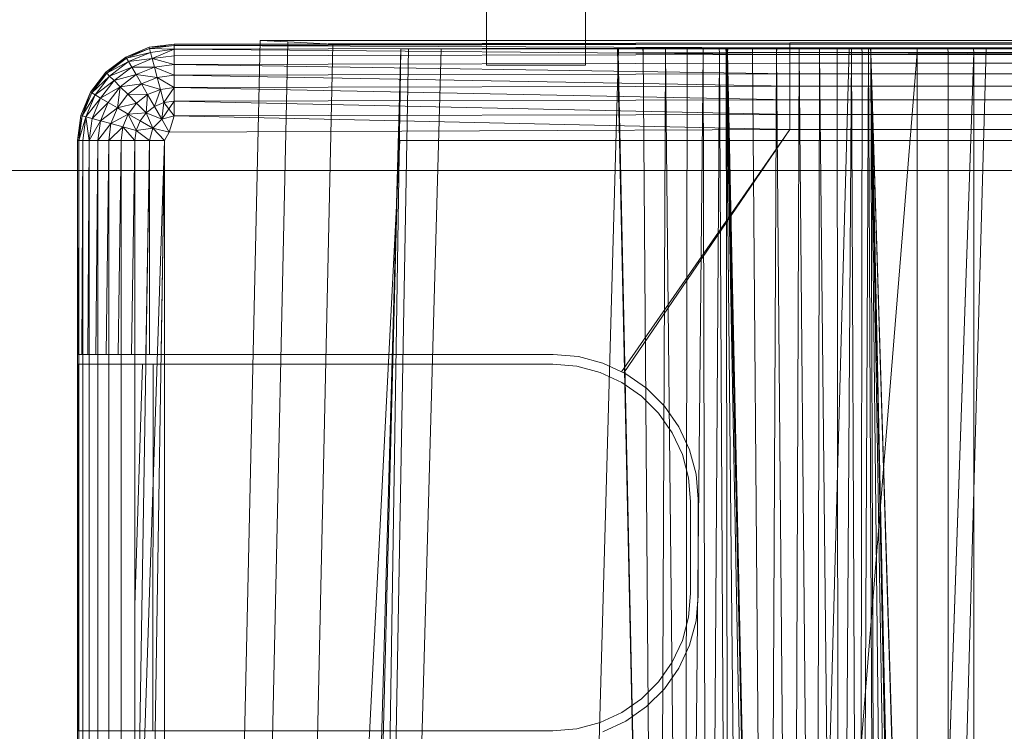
# Model space of a CAD drawing. Header units: metres. Extents: x 391.1 to 430.4, y 12.7 to 29.8.
# Tile 62 of 104: x 401.672 to 401.821, y 27.995 to 28.103. Entities that reach past the tile are written whole.
import ezdxf

# ---------------------------------------------------------------- set-up
doc = ezdxf.new("R2010")
doc.units = ezdxf.units.M
doc.layers.add('A-DETL-____-MBND', color=7, linetype='Continuous', lineweight=18)
doc.layers.add('A-WALL-____-OTLN', color=7, linetype='Continuous', lineweight=25)

# ---------------------------------------------------------------- blocks, each defined once
blk = doc.blocks.new('Family - Evans P-1-153664-02_SAN_P0')
at = {"layer": 'A-DETL-____-MBND', "color": 253, "true_color": 0xaaaaaa}
for p, q in [((1.79983, 0.15), (0, 0.15)), ((0, 0.15), (1.79983, 0.15))]:
    blk.add_line(p, q, dxfattribs=at)
blk = doc.blocks.new('Family - Inodor PB-155331-02_SAN_P0')
at = {"layer": 'A-DETL-____-MBND', "color": 253, "true_color": 0xaaaaaa}
for p, q in [((0.02769, 0.72747), (0.02057, 0.40793)), ((0.02769, 0.72747), (0.02057, 0.40793)), ((0.03191, 0.72747), (0.02769, 0.72747)), ((0.02769, 0.72747), (0.03191, 0.72747)), ((0.03191, 0.72725), (0.02769, 0.72747)), ((0.02769, 0.72747), (0.03191, 0.72725)), ((0.03191, 0.72747), (0.03874, 0.72747)), ((0.03874, 0.72747), (0.03191, 0.72747)), ((0.03874, 0.72747), (0.36709, 0.72747)), ((0.36709, 0.72747), (0.03874, 0.72747)), ((0.00733, 0.72494), (0.01086, 0.72641)), ((0.00733, 0.72494), (0.01086, 0.72641)), ((0.00733, 0.72494), (0.01086, 0.72641)), ((0.00733, 0.72494), (0.01086, 0.72641)), ((0.00733, 0.72494), (0.01091, 0.72621)), ((0.00733, 0.72494), (0.01091, 0.72621)), ((0.01091, 0.72621), (0.00743, 0.72477)), ((0.01091, 0.72621), (0.00743, 0.72477)), ((0.00743, 0.72477), (0.01091, 0.72621)), ((0.01086, 0.72641), (0.01465, 0.72691)), ((0.01086, 0.72641), (0.01465, 0.72691)), ((0.01086, 0.72641), (0.01465, 0.72691)), ((0.01086, 0.72641), (0.01465, 0.72691)), ((0.01086, 0.72641), (0.01465, 0.72671)), ((0.01086, 0.72641), (0.01465, 0.72671)), ((0.01086, 0.72641), (0.01091, 0.72621)), ((0.01086, 0.72641), (0.01091, 0.72621)), ((0.01086, 0.72641), (0.01091, 0.72621)), ((0.01465, 0.72671), (0.01091, 0.72621)), ((0.01465, 0.72671), (0.01091, 0.72621)), ((0.01091, 0.72621), (0.01465, 0.72671)), ((0.01091, 0.72621), (0.01106, 0.72564)), ((0.01091, 0.72621), (0.01106, 0.72564)), ((0.01091, 0.72621), (0.01465, 0.72611)), ((0.01091, 0.72621), (0.01106, 0.72564)), ((0.01091, 0.72621), (0.01465, 0.72611)), ((0.01465, 0.72611), (0.01106, 0.72564)), ((0.01465, 0.72611), (0.01106, 0.72564)), ((0.01106, 0.72564), (0.01465, 0.72611)), ((0.01465, 0.72611), (0.01132, 0.7247)), ((0.01132, 0.7247), (0.01465, 0.72611)), ((0.01465, 0.72691), (0.10805, 0.72711)), ((0.01465, 0.72691), (0.10805, 0.72711)), ((0.01465, 0.72691), (0.38826, 0.72691)), ((0.01465, 0.72691), (0.38826, 0.72691)), ((0.01465, 0.72691), (0.01465, 0.72671)), ((0.10805, 0.72691), (0.01465, 0.72671)), ((0.01465, 0.72691), (0.01465, 0.72671)), ((0.01465, 0.72691), (0.10805, 0.72691)), ((0.01465, 0.72691), (0.01465, 0.72671)), ((0.10805, 0.72691), (0.01465, 0.72671)), ((0.01465, 0.72691), (0.10805, 0.72691)), ((0.01465, 0.72671), (0.10805, 0.72691)), ((0.01465, 0.72671), (0.01465, 0.72611)), ((0.01465, 0.72671), (0.01465, 0.72611)), ((0.01465, 0.72671), (0.10805, 0.72631)), ((0.01465, 0.72671), (0.01465, 0.72611)), ((0.01465, 0.72671), (0.10805, 0.72631)), ((0.10805, 0.72631), (0.01465, 0.72611)), ((0.10805, 0.72631), (0.01465, 0.72611)), ((0.01465, 0.72611), (0.10805, 0.72631)), ((0.01465, 0.72611), (0.01465, 0.72514)), ((0.01465, 0.72611), (0.01465, 0.72514)), ((0.01465, 0.72611), (0.10805, 0.72534)), ((0.01465, 0.72611), (0.01465, 0.72514)), ((0.01465, 0.72611), (0.10805, 0.72534)), ((0.03191, 0.72725), (0.02479, 0.40776)), ((0.03191, 0.72725), (0.02479, 0.40776)), ((0.03874, 0.72691), (0.03162, 0.40749)), ((0.03874, 0.72691), (0.03162, 0.40749)), ((0.03874, 0.72691), (0.03191, 0.72725)), ((0.03191, 0.72725), (0.03874, 0.72691)), ((0.03494, 0.21652), (0.04902, 0.7262)), ((0.04902, 0.7262), (0.03612, 0.21652)), ((0.36709, 0.72691), (0.03874, 0.72691)), ((0.03874, 0.72691), (0.36709, 0.72691)), ((0.04902, 0.7262), (0.04107, 0.21652)), ((0.0502, 0.7262), (0.04107, 0.21652)), ((0.05515, 0.7262), (0.04107, 0.21652)), ((0.04902, 0.7262), (0.0502, 0.7262)), ((0.0502, 0.7262), (0.05515, 0.7262)), ((0.05515, 0.7262), (0.08204, 0.7262)), ((0.08204, 0.7262), (0.06796, 0.21652)), ((0.08802, 0.44565), (0.08189, 0.7262)), ((0.08201, 0.7262), (0.08189, 0.7262)), ((0.08202, 0.72555), (0.08201, 0.7262)), ((0.08202, 0.7262), (0.08201, 0.7262)), ((0.08202, 0.72555), (0.08201, 0.7262)), ((0.08202, 0.7262), (0.08202, 0.72555)), ((0.08203, 0.7262), (0.08202, 0.72555)), ((0.08203, 0.7262), (0.08202, 0.7262)), ((0.08202, 0.72555), (0.08202, 0.7262)), ((0.08203, 0.7262), (0.08202, 0.72555)), ((0.08577, 0.7262), (0.08203, 0.7262)), ((0.08204, 0.7262), (0.11707, 0.7262)), ((0.08577, 0.7262), (0.08578, 0.72555)), ((0.08578, 0.7262), (0.08577, 0.7262)), ((0.08578, 0.72555), (0.08577, 0.7262)), ((0.08578, 0.7262), (0.08578, 0.72555)), ((0.08579, 0.7262), (0.08578, 0.72555)), ((0.08579, 0.7262), (0.08578, 0.7262)), ((0.08578, 0.72555), (0.08578, 0.7262)), ((0.08579, 0.7262), (0.08578, 0.72555)), ((0.0892, 0.7262), (0.08579, 0.7262)), ((0.0892, 0.7262), (0.0892, 0.72555)), ((0.0892, 0.7262), (0.0892, 0.72555)), ((0.0892, 0.7262), (0.0892, 0.7262)), ((0.0892, 0.72555), (0.0892, 0.7262)), ((0.09247, 0.7262), (0.0892, 0.7262)), ((0.0892, 0.7262), (0.0892, 0.72555)), ((0.09247, 0.7262), (0.09248, 0.72555)), ((0.09489, 0.7262), (0.09247, 0.7262)), ((0.09247, 0.7262), (0.09248, 0.72555)), ((0.09489, 0.7262), (0.09491, 0.72555)), ((0.09734, 0.7262), (0.09489, 0.7262)), ((0.09489, 0.7262), (0.09491, 0.72555)), ((0.09734, 0.7262), (0.09737, 0.72555)), ((0.09833, 0.7262), (0.09734, 0.7262)), ((0.09734, 0.7262), (0.09737, 0.72555)), ((0.09833, 0.7262), (0.09837, 0.72555)), ((0.09845, 0.7262), (0.09833, 0.7262)), ((0.09837, 0.72555), (0.09833, 0.7262)), ((0.09845, 0.7262), (0.09837, 0.72555)), ((0.09845, 0.7262), (0.09837, 0.72555)), ((0.12734, 0.7262), (0.09845, 0.7262)), ((0.10461, 0.44571), (0.09848, 0.7262)), ((0.09858, 0.7262), (0.09848, 0.7262)), ((0.09859, 0.7262), (0.09858, 0.7262)), ((0.09861, 0.7256), (0.09858, 0.7262)), ((0.09861, 0.7256), (0.09858, 0.7262)), ((0.09859, 0.7262), (0.09861, 0.7256)), ((0.09861, 0.7262), (0.09859, 0.7262)), ((0.09861, 0.7256), (0.09859, 0.7262)), ((0.09861, 0.7262), (0.09861, 0.7256)), ((0.09862, 0.7262), (0.09861, 0.7256)), ((0.09862, 0.7262), (0.09861, 0.7262)), ((0.09861, 0.7256), (0.09861, 0.7262)), ((0.09862, 0.7262), (0.09861, 0.7256)), ((0.10238, 0.7262), (0.09862, 0.7262)), ((0.10238, 0.7262), (0.10238, 0.7256)), ((0.10239, 0.7262), (0.10238, 0.7256)), ((0.10239, 0.7262), (0.10238, 0.7262)), ((0.10238, 0.7256), (0.10238, 0.7262)), ((0.10239, 0.7262), (0.10238, 0.7256)), ((0.10603, 0.7262), (0.10239, 0.7262)), ((0.11707, 0.7262), (0.10299, 0.21652)), ((0.10603, 0.7262), (0.10604, 0.7256)), ((0.10604, 0.7262), (0.10603, 0.7262)), ((0.10604, 0.7256), (0.10603, 0.7262)), ((0.10604, 0.7262), (0.10604, 0.7256)), ((0.10605, 0.7262), (0.10604, 0.7256)), ((0.10605, 0.7262), (0.10604, 0.7262)), ((0.10604, 0.7256), (0.10604, 0.7262)), ((0.10605, 0.7262), (0.10604, 0.7256)), ((0.10947, 0.7262), (0.10605, 0.7262)), ((0.10805, 0.72711), (0.10805, 0.72691)), ((0.10805, 0.72711), (0.29485, 0.72711)), ((0.10805, 0.72711), (0.10805, 0.72691)), ((0.10805, 0.72711), (0.29485, 0.72711)), ((0.10805, 0.72711), (0.10805, 0.72691)), ((0.29485, 0.72711), (0.10805, 0.72691)), ((0.10805, 0.72691), (0.29485, 0.72711)), ((0.10805, 0.72691), (0.10805, 0.72631)), ((0.10805, 0.72691), (0.29485, 0.72691)), ((0.10805, 0.72691), (0.10805, 0.72631)), ((0.10805, 0.72691), (0.29485, 0.72691)), ((0.10805, 0.72691), (0.10805, 0.72631)), ((0.10805, 0.72691), (0.29485, 0.72691)), ((0.10805, 0.72631), (0.10805, 0.72534)), ((0.10805, 0.72631), (0.29485, 0.72631)), ((0.10805, 0.72631), (0.10805, 0.72534)), ((0.10805, 0.72631), (0.29485, 0.72631)), ((0.10805, 0.72631), (0.29485, 0.72631)), ((0.10805, 0.72631), (0.10805, 0.72534)), ((0.29485, 0.72631), (0.10805, 0.72534)), ((0.10805, 0.72534), (0.29485, 0.72631)), ((0.10947, 0.7262), (0.10947, 0.7256)), ((0.10947, 0.7262), (0.10947, 0.7256)), ((0.10947, 0.7262), (0.10947, 0.7262)), ((0.10947, 0.7256), (0.10947, 0.7262)), ((0.10948, 0.7262), (0.10947, 0.7256)), ((0.10948, 0.7262), (0.10947, 0.7262)), ((0.10947, 0.7256), (0.10947, 0.7262)), ((0.10948, 0.7262), (0.10947, 0.7256)), ((0.11257, 0.7262), (0.10948, 0.7262)), ((0.11257, 0.7262), (0.11257, 0.7256)), ((0.11257, 0.7262), (0.11257, 0.7256)), ((0.11257, 0.7256), (0.11257, 0.7262)), ((0.11524, 0.7262), (0.11257, 0.7262)), ((0.11257, 0.7262), (0.11257, 0.7256)), ((0.11524, 0.7262), (0.11525, 0.7256)), ((0.1174, 0.7262), (0.11524, 0.7262)), ((0.11524, 0.7262), (0.11525, 0.7256)), ((0.11707, 0.7262), (0.13782, 0.7262)), ((0.1174, 0.7262), (0.11742, 0.7256)), ((0.11899, 0.7262), (0.1174, 0.7262)), ((0.1174, 0.7262), (0.11742, 0.7256)), ((0.11899, 0.7262), (0.11902, 0.7256)), ((0.11997, 0.7262), (0.11899, 0.7262)), ((0.11899, 0.7262), (0.11902, 0.7256)), ((0.11997, 0.7262), (0.12, 0.7256)), ((0.12028, 0.7262), (0.11997, 0.7262)), ((0.11997, 0.7262), (0.12, 0.7256)), ((0.12028, 0.7262), (0.12032, 0.7256)), ((0.12028, 0.7262), (0.28568, 0.7262)), ((0.12028, 0.7262), (0.12032, 0.7256)), ((0.12034, 0.7262), (0.12029, 0.7262)), ((0.12032, 0.7256), (0.12029, 0.7262)), ((0.12034, 0.7262), (0.12032, 0.7256)), ((0.12034, 0.7262), (0.12032, 0.7256)), ((0.1359, 0.7262), (0.12034, 0.7262)), ((0.13782, 0.7262), (0.12375, 0.21652)), ((0.12734, 0.7262), (0.12737, 0.72561)), ((0.12736, 0.7262), (0.12734, 0.7262)), ((0.12737, 0.72561), (0.12734, 0.7262)), ((0.12736, 0.7262), (0.12737, 0.72561)), ((0.12737, 0.7262), (0.12736, 0.7262)), ((0.12737, 0.72561), (0.12736, 0.7262)), ((0.12737, 0.7262), (0.12737, 0.72561)), ((0.13203, 0.7262), (0.12737, 0.7262)), ((0.12737, 0.7262), (0.12737, 0.72561)), ((0.13203, 0.7262), (0.13205, 0.72561)), ((0.13591, 0.7262), (0.13203, 0.7262)), ((0.13203, 0.7262), (0.13205, 0.72561)), ((0.1359, 0.7262), (0.13594, 0.72561)), ((0.1359, 0.7262), (0.27007, 0.7262)), ((0.1359, 0.7262), (0.13594, 0.72561)), ((0.13591, 0.7262), (0.13594, 0.72561)), ((0.26951, 0.7262), (0.13591, 0.7262)), ((0.13591, 0.7262), (0.13594, 0.72561)), ((0.13782, 0.7262), (0.16159, 0.7262)), ((0.00429, 0.72262), (0.00733, 0.72494)), ((0.00429, 0.72262), (0.00733, 0.72494)), ((0.00429, 0.72262), (0.00733, 0.72494)), ((0.00429, 0.72262), (0.00733, 0.72494)), ((0.00429, 0.72262), (0.00743, 0.72477)), ((0.00429, 0.72262), (0.00743, 0.72477)), ((0.00743, 0.72477), (0.00443, 0.72247)), ((0.00743, 0.72477), (0.00443, 0.72247)), ((0.00443, 0.72247), (0.00743, 0.72477)), ((0.00733, 0.72494), (0.00743, 0.72477)), ((0.00733, 0.72494), (0.00743, 0.72477)), ((0.00733, 0.72494), (0.00743, 0.72477)), ((0.00743, 0.72477), (0.01106, 0.72564)), ((0.00743, 0.72477), (0.01106, 0.72564)), ((0.00743, 0.72477), (0.00772, 0.72425)), ((0.00743, 0.72477), (0.00772, 0.72425)), ((0.00743, 0.72477), (0.00772, 0.72425)), ((0.01106, 0.72564), (0.00772, 0.72425)), ((0.01106, 0.72564), (0.00772, 0.72425)), ((0.00772, 0.72425), (0.01106, 0.72564)), ((0.00772, 0.72425), (0.01132, 0.7247)), ((0.00772, 0.72425), (0.01132, 0.7247)), ((0.01132, 0.7247), (0.00821, 0.72341)), ((0.01132, 0.7247), (0.00821, 0.72341)), ((0.00821, 0.72341), (0.01132, 0.7247)), ((0.01106, 0.72564), (0.01132, 0.7247)), ((0.01106, 0.72564), (0.01132, 0.7247)), ((0.01106, 0.72564), (0.01132, 0.7247)), ((0.01465, 0.72514), (0.01132, 0.7247)), ((0.01132, 0.7247), (0.01465, 0.72514)), ((0.01132, 0.7247), (0.01465, 0.72514)), ((0.01132, 0.7247), (0.01166, 0.72342)), ((0.01132, 0.7247), (0.01166, 0.72342)), ((0.01132, 0.7247), (0.01465, 0.72382)), ((0.01132, 0.7247), (0.01166, 0.72342)), ((0.01132, 0.7247), (0.01465, 0.72382)), ((0.10805, 0.72534), (0.01465, 0.72514)), ((0.10805, 0.72534), (0.01465, 0.72514)), ((0.01465, 0.72514), (0.10805, 0.72534)), ((0.01465, 0.72514), (0.01465, 0.72382)), ((0.01465, 0.72514), (0.01465, 0.72382)), ((0.01465, 0.72514), (0.01465, 0.72382)), ((0.08202, 0.72555), (0.08802, 0.44565)), ((0.08578, 0.72555), (0.08202, 0.72555)), ((0.08202, 0.72555), (0.08578, 0.72555)), ((0.08202, 0.72555), (0.08802, 0.44565)), ((0.08578, 0.72555), (0.08802, 0.44565)), ((0.08578, 0.72555), (0.0892, 0.72555)), ((0.08578, 0.72555), (0.08802, 0.44565)), ((0.0892, 0.72555), (0.08578, 0.72555)), ((0.0892, 0.72555), (0.08802, 0.44565)), ((0.08802, 0.44565), (0.0892, 0.72555)), ((0.0892, 0.72555), (0.09212, 0.44566)), ((0.09248, 0.72555), (0.0892, 0.72555)), ((0.0892, 0.72555), (0.09248, 0.72555)), ((0.0892, 0.72555), (0.09212, 0.44566)), ((0.09248, 0.72555), (0.09212, 0.44566)), ((0.09212, 0.44566), (0.09248, 0.72555)), ((0.09212, 0.44566), (0.09491, 0.72555)), ((0.09212, 0.44566), (0.09491, 0.72555)), ((0.09491, 0.72555), (0.09248, 0.72555)), ((0.09248, 0.72555), (0.09491, 0.72555)), ((0.09737, 0.72555), (0.09491, 0.72555)), ((0.09491, 0.72555), (0.09554, 0.44566)), ((0.09491, 0.72555), (0.09737, 0.72555)), ((0.09491, 0.72555), (0.09554, 0.44566)), ((0.09737, 0.72555), (0.09554, 0.44566)), ((0.09554, 0.44566), (0.09737, 0.72555)), ((0.09837, 0.72555), (0.09737, 0.72555)), ((0.09737, 0.72555), (0.09882, 0.44566)), ((0.09737, 0.72555), (0.09837, 0.72555)), ((0.09737, 0.72555), (0.09882, 0.44566)), ((0.09837, 0.72555), (0.12737, 0.72561)), ((0.12737, 0.72561), (0.09837, 0.72555)), ((0.09837, 0.72555), (0.09882, 0.44566)), ((0.09837, 0.72555), (0.10126, 0.44566)), ((0.09837, 0.72555), (0.09882, 0.44566)), ((0.09837, 0.72555), (0.10371, 0.44566)), ((0.09837, 0.72555), (0.10126, 0.44566)), ((0.09837, 0.72555), (0.10471, 0.44572)), ((0.09837, 0.72555), (0.10371, 0.44566)), ((0.09837, 0.72555), (0.10471, 0.44572)), ((0.09861, 0.7256), (0.10461, 0.44571)), ((0.10238, 0.7256), (0.09861, 0.7256)), ((0.09861, 0.7256), (0.10238, 0.7256)), ((0.09861, 0.7256), (0.10461, 0.44571)), ((0.10238, 0.7256), (0.10461, 0.44571)), ((0.10604, 0.7256), (0.10238, 0.7256)), ((0.10238, 0.7256), (0.10604, 0.7256)), ((0.10238, 0.7256), (0.10461, 0.44571)), ((0.10604, 0.7256), (0.10461, 0.44571)), ((0.10461, 0.44571), (0.10604, 0.7256)), ((0.12737, 0.72561), (0.10471, 0.44572)), ((0.10471, 0.44572), (0.12737, 0.72561)), ((0.10604, 0.7256), (0.10839, 0.44571)), ((0.10604, 0.7256), (0.10947, 0.7256)), ((0.10604, 0.7256), (0.10839, 0.44571)), ((0.10947, 0.7256), (0.10604, 0.7256)), ((0.10805, 0.72534), (0.10805, 0.72402)), ((0.10805, 0.72534), (0.29485, 0.72534)), ((0.10805, 0.72402), (0.10805, 0.72534)), ((0.10805, 0.72534), (0.29485, 0.72534)), ((0.10805, 0.72534), (0.10805, 0.72402)), ((0.10805, 0.72534), (0.29485, 0.72534)), ((0.10947, 0.7256), (0.10839, 0.44571)), ((0.10839, 0.44571), (0.10947, 0.7256)), ((0.10947, 0.7256), (0.11204, 0.44571)), ((0.11257, 0.7256), (0.10947, 0.7256)), ((0.10947, 0.7256), (0.11257, 0.7256)), ((0.10947, 0.7256), (0.11204, 0.44571)), ((0.11257, 0.7256), (0.11204, 0.44571)), ((0.11204, 0.44571), (0.11257, 0.7256)), ((0.11525, 0.7256), (0.11257, 0.7256)), ((0.11257, 0.7256), (0.11547, 0.44571)), ((0.11257, 0.7256), (0.11525, 0.7256)), ((0.11257, 0.7256), (0.11547, 0.44571)), ((0.11742, 0.7256), (0.11525, 0.7256)), ((0.11525, 0.7256), (0.11547, 0.44571)), ((0.11525, 0.7256), (0.11742, 0.7256)), ((0.11525, 0.7256), (0.11547, 0.44571)), ((0.11742, 0.7256), (0.11547, 0.44571)), ((0.11547, 0.44571), (0.11742, 0.7256)), ((0.11902, 0.7256), (0.11742, 0.7256)), ((0.11742, 0.7256), (0.11858, 0.44571)), ((0.11742, 0.7256), (0.11902, 0.7256)), ((0.11742, 0.7256), (0.11858, 0.44571)), ((0.11902, 0.7256), (0.11858, 0.44571)), ((0.11858, 0.44571), (0.11902, 0.7256)), ((0.11858, 0.44571), (0.12, 0.7256)), ((0.11858, 0.44571), (0.12, 0.7256)), ((0.12, 0.7256), (0.11902, 0.7256)), ((0.11902, 0.7256), (0.12, 0.7256)), ((0.12032, 0.7256), (0.12, 0.7256)), ((0.12, 0.7256), (0.12125, 0.44571)), ((0.12, 0.7256), (0.12032, 0.7256)), ((0.12, 0.7256), (0.12125, 0.44571)), ((0.12032, 0.7256), (0.13594, 0.72561)), ((0.13594, 0.72561), (0.12032, 0.7256)), ((0.12032, 0.7256), (0.12632, 0.44571)), ((0.12032, 0.7256), (0.13594, 0.21593)), ((0.12032, 0.7256), (0.12632, 0.44571)), ((0.12032, 0.7256), (0.13594, 0.21593)), ((0.12032, 0.7256), (0.13646, 0.2042)), ((0.12032, 0.7256), (0.12632, 0.44571)), ((0.12032, 0.7256), (0.12125, 0.44571)), ((0.12032, 0.7256), (0.12343, 0.44571)), ((0.12032, 0.7256), (0.12125, 0.44571)), ((0.12032, 0.7256), (0.12503, 0.44571)), ((0.12032, 0.7256), (0.12343, 0.44571)), ((0.12032, 0.7256), (0.12601, 0.44571)), ((0.12032, 0.7256), (0.12503, 0.44571)), ((0.12032, 0.7256), (0.12632, 0.44571)), ((0.12032, 0.7256), (0.12601, 0.44571)), ((0.13594, 0.72561), (0.12632, 0.44571)), ((0.12632, 0.44571), (0.13594, 0.72561)), ((0.12737, 0.72561), (0.12737, 0.44571)), ((0.13205, 0.72561), (0.12737, 0.72561)), ((0.12737, 0.72561), (0.13205, 0.72561)), ((0.12737, 0.72561), (0.12737, 0.44571)), ((0.13594, 0.72561), (0.13205, 0.72561)), ((0.13205, 0.72561), (0.13205, 0.44571)), ((0.13205, 0.72561), (0.13205, 0.44571)), ((0.13205, 0.72561), (0.13594, 0.72561)), ((0.13594, 0.72561), (0.13594, 0.44571)), ((0.13594, 0.72561), (0.27003, 0.72561)), ((0.13594, 0.72561), (0.27003, 0.72561)), ((0.13594, 0.72561), (0.13594, 0.44571)), ((0.27003, 0.72561), (0.13594, 0.72561)), ((0.13594, 0.44571), (0.13594, 0.72561)), ((0.13594, 0.72561), (0.27003, 0.72561)), ((0.13594, 0.72561), (0.13594, 0.44571)), ((0.00443, 0.72247), (0.00772, 0.72425)), ((0.00443, 0.72247), (0.00772, 0.72425)), ((0.00772, 0.72425), (0.00485, 0.72205)), ((0.00772, 0.72425), (0.00485, 0.72205)), ((0.00485, 0.72205), (0.00772, 0.72425)), ((0.00485, 0.72205), (0.00821, 0.72341)), ((0.00485, 0.72205), (0.00821, 0.72341)), ((0.00821, 0.72341), (0.00554, 0.72136)), ((0.00821, 0.72341), (0.00554, 0.72136)), ((0.00554, 0.72136), (0.00821, 0.72341)), ((0.00772, 0.72425), (0.00821, 0.72341)), ((0.00772, 0.72425), (0.00821, 0.72341)), ((0.00772, 0.72425), (0.00821, 0.72341)), ((0.00821, 0.72341), (0.01166, 0.72342)), ((0.00821, 0.72341), (0.01166, 0.72342)), ((0.00821, 0.72341), (0.00887, 0.72227)), ((0.00821, 0.72341), (0.00887, 0.72227)), ((0.00821, 0.72341), (0.00887, 0.72227)), ((0.01166, 0.72342), (0.00887, 0.72227)), ((0.01166, 0.72342), (0.00887, 0.72227)), ((0.00887, 0.72227), (0.01166, 0.72342)), ((0.01465, 0.72382), (0.01166, 0.72342)), ((0.01465, 0.72382), (0.01166, 0.72342)), ((0.01166, 0.72342), (0.01465, 0.72382)), ((0.01166, 0.72342), (0.01208, 0.72185)), ((0.01166, 0.72342), (0.01208, 0.72185)), ((0.01166, 0.72342), (0.01465, 0.72219)), ((0.01166, 0.72342), (0.01208, 0.72185)), ((0.01166, 0.72342), (0.01465, 0.72219)), ((0.10805, 0.72402), (0.01465, 0.72382)), ((0.10805, 0.72402), (0.01465, 0.72382)), ((0.01465, 0.72382), (0.10805, 0.72402)), ((0.01465, 0.72382), (0.01465, 0.72219)), ((0.01465, 0.72382), (0.01465, 0.72219)), ((0.01465, 0.72382), (0.10805, 0.72239)), ((0.01465, 0.72382), (0.01465, 0.72219)), ((0.01465, 0.72382), (0.10805, 0.72239)), ((0.10805, 0.72402), (0.29485, 0.72402)), ((0.10805, 0.72402), (0.10805, 0.72239)), ((0.10805, 0.72402), (0.29485, 0.72402)), ((0.10805, 0.72402), (0.29485, 0.72402)), ((0.10805, 0.72402), (0.10805, 0.72239)), ((0.00196, 0.71958), (0.00429, 0.72262)), ((0.00196, 0.71958), (0.00429, 0.72262)), ((0.00196, 0.71958), (0.00429, 0.72262)), ((0.00196, 0.71958), (0.00429, 0.72262)), ((0.00429, 0.72262), (0.00214, 0.71948)), ((0.00214, 0.71948), (0.00429, 0.72262)), ((0.00443, 0.72247), (0.00214, 0.71948)), ((0.00214, 0.71948), (0.00443, 0.72247)), ((0.00214, 0.71948), (0.00443, 0.72247)), ((0.00214, 0.71948), (0.00485, 0.72205)), ((0.00214, 0.71948), (0.00485, 0.72205)), ((0.00485, 0.72205), (0.00265, 0.71918)), ((0.00485, 0.72205), (0.00265, 0.71918)), ((0.00265, 0.71918), (0.00485, 0.72205)), ((0.00429, 0.72262), (0.00443, 0.72247)), ((0.00429, 0.72262), (0.00443, 0.72247)), ((0.00429, 0.72262), (0.00443, 0.72247)), ((0.00443, 0.72247), (0.00485, 0.72205)), ((0.00443, 0.72247), (0.00485, 0.72205)), ((0.00443, 0.72247), (0.00485, 0.72205)), ((0.00485, 0.72205), (0.00554, 0.72136)), ((0.00485, 0.72205), (0.00554, 0.72136)), ((0.00485, 0.72205), (0.00554, 0.72136)), ((0.00554, 0.72136), (0.00887, 0.72227)), ((0.00554, 0.72136), (0.00887, 0.72227)), ((0.00887, 0.72227), (0.00648, 0.72043)), ((0.00887, 0.72227), (0.00648, 0.72043)), ((0.00648, 0.72043), (0.00887, 0.72227)), ((0.00887, 0.72227), (0.00968, 0.72086)), ((0.00887, 0.72227), (0.00968, 0.72086)), ((0.00887, 0.72227), (0.01208, 0.72185)), ((0.00887, 0.72227), (0.00968, 0.72086)), ((0.00887, 0.72227), (0.01208, 0.72185)), ((0.01208, 0.72185), (0.00968, 0.72086)), ((0.01208, 0.72185), (0.00968, 0.72086)), ((0.00968, 0.72086), (0.01208, 0.72185)), ((0.01465, 0.72219), (0.01208, 0.72185)), ((0.01465, 0.72219), (0.01208, 0.72185)), ((0.01208, 0.72185), (0.01465, 0.72219)), ((0.01208, 0.72185), (0.01257, 0.72003)), ((0.01208, 0.72185), (0.01257, 0.72003)), ((0.01208, 0.72185), (0.01465, 0.72031)), ((0.01208, 0.72185), (0.01257, 0.72003)), ((0.01208, 0.72185), (0.01465, 0.72031)), ((0.10805, 0.72239), (0.01465, 0.72219)), ((0.10805, 0.72239), (0.01465, 0.72219)), ((0.01465, 0.72219), (0.10805, 0.72239)), ((0.01465, 0.72219), (0.01465, 0.72031)), ((0.01465, 0.72219), (0.01465, 0.72031)), ((0.01465, 0.72219), (0.10805, 0.72051)), ((0.01465, 0.72219), (0.01465, 0.72031)), ((0.01465, 0.72219), (0.10805, 0.72051)), ((0.10805, 0.72239), (0.29485, 0.72239)), ((0.10805, 0.72239), (0.10805, 0.72051)), ((0.10805, 0.72239), (0.29485, 0.72239)), ((0.10805, 0.72239), (0.29485, 0.72239)), ((0.10805, 0.72239), (0.10805, 0.72051)), ((0.00265, 0.71918), (0.00554, 0.72136)), ((0.00265, 0.71918), (0.00554, 0.72136)), ((0.00554, 0.72136), (0.0035, 0.7187)), ((0.00554, 0.72136), (0.0035, 0.7187)), ((0.0035, 0.7187), (0.00554, 0.72136)), ((0.0035, 0.7187), (0.00648, 0.72043)), ((0.0035, 0.7187), (0.00648, 0.72043)), ((0.00648, 0.72043), (0.00464, 0.71804)), ((0.00648, 0.72043), (0.00464, 0.71804)), ((0.00464, 0.71804), (0.00648, 0.72043)), ((0.00554, 0.72136), (0.00648, 0.72043)), ((0.00554, 0.72136), (0.00648, 0.72043)), ((0.00554, 0.72136), (0.00648, 0.72043)), ((0.00648, 0.72043), (0.00605, 0.71722)), ((0.00605, 0.71722), (0.00648, 0.72043)), ((0.00648, 0.72043), (0.00968, 0.72086)), ((0.00648, 0.72043), (0.00968, 0.72086)), ((0.00648, 0.72043), (0.00763, 0.71928)), ((0.00648, 0.72043), (0.00763, 0.71928)), ((0.00648, 0.72043), (0.00763, 0.71928)), ((0.00968, 0.72086), (0.00763, 0.71928)), ((0.00968, 0.72086), (0.00763, 0.71928)), ((0.00763, 0.71928), (0.00968, 0.72086)), ((0.00968, 0.72086), (0.01062, 0.71923)), ((0.00968, 0.72086), (0.01062, 0.71923)), ((0.00968, 0.72086), (0.01257, 0.72003)), ((0.00968, 0.72086), (0.01062, 0.71923)), ((0.00968, 0.72086), (0.01257, 0.72003)), ((0.01257, 0.72003), (0.01062, 0.71923)), ((0.01257, 0.72003), (0.01062, 0.71923)), ((0.01062, 0.71923), (0.01257, 0.72003)), ((0.01257, 0.72003), (0.01167, 0.71743)), ((0.01167, 0.71743), (0.01257, 0.72003)), ((0.01465, 0.72031), (0.01257, 0.72003)), ((0.01465, 0.72031), (0.01257, 0.72003)), ((0.01257, 0.72003), (0.01465, 0.72031)), ((0.01257, 0.72003), (0.01311, 0.71802)), ((0.01257, 0.72003), (0.01311, 0.71802)), ((0.01257, 0.72003), (0.01311, 0.71802)), ((0.01465, 0.72031), (0.01311, 0.71802)), ((0.01311, 0.71802), (0.01465, 0.72031)), ((0.10805, 0.72051), (0.01465, 0.72031)), ((0.10805, 0.72051), (0.01465, 0.72031)), ((0.01465, 0.72031), (0.10805, 0.72051)), ((0.01465, 0.72031), (0.01465, 0.71823)), ((0.01465, 0.72031), (0.01465, 0.71823)), ((0.01465, 0.72031), (0.10805, 0.71843)), ((0.01465, 0.72031), (0.01465, 0.71823)), ((0.01465, 0.72031), (0.10805, 0.71843)), ((0.10805, 0.72051), (0.29485, 0.72051)), ((0.10805, 0.72051), (0.10805, 0.71843)), ((0.10805, 0.72051), (0.29485, 0.72051)), ((0.10805, 0.72051), (0.29485, 0.72051)), ((0.10805, 0.72051), (0.10805, 0.71843)), ((0.0005, 0.71605), (0.00196, 0.71958)), ((0.0005, 0.71605), (0.00196, 0.71958)), ((0.0005, 0.71605), (0.00196, 0.71958)), ((0.0005, 0.71605), (0.00196, 0.71958)), ((0.00196, 0.71958), (0.00069, 0.716)), ((0.00069, 0.716), (0.00196, 0.71958)), ((0.00214, 0.71948), (0.00069, 0.716)), ((0.00069, 0.716), (0.00214, 0.71948)), ((0.00069, 0.716), (0.00214, 0.71948)), ((0.00069, 0.716), (0.00265, 0.71918)), ((0.00069, 0.716), (0.00265, 0.71918)), ((0.00265, 0.71918), (0.00127, 0.71584)), ((0.00265, 0.71918), (0.00127, 0.71584)), ((0.00127, 0.71584), (0.00265, 0.71918)), ((0.00127, 0.71584), (0.0035, 0.7187)), ((0.00127, 0.71584), (0.0035, 0.7187)), ((0.00196, 0.71958), (0.00214, 0.71948)), ((0.00196, 0.71958), (0.00214, 0.71948)), ((0.00196, 0.71958), (0.00214, 0.71948)), ((0.00214, 0.71948), (0.00265, 0.71918)), ((0.00214, 0.71948), (0.00265, 0.71918)), ((0.00214, 0.71948), (0.00265, 0.71918)), ((0.0035, 0.7187), (0.00221, 0.71559)), ((0.0035, 0.7187), (0.00221, 0.71559)), ((0.00221, 0.71559), (0.0035, 0.7187)), ((0.00265, 0.71918), (0.0035, 0.7187)), ((0.00265, 0.71918), (0.0035, 0.7187)), ((0.00265, 0.71918), (0.0035, 0.7187)), ((0.0035, 0.7187), (0.00464, 0.71804)), ((0.0035, 0.7187), (0.00464, 0.71804)), ((0.0035, 0.7187), (0.00464, 0.71804)), ((0.00763, 0.71928), (0.00605, 0.71722)), ((0.00605, 0.71722), (0.00763, 0.71928)), ((0.00605, 0.71722), (0.00763, 0.71928)), ((0.00763, 0.71928), (0.00896, 0.71795)), ((0.00763, 0.71928), (0.00896, 0.71795)), ((0.00763, 0.71928), (0.01062, 0.71923)), ((0.00763, 0.71928), (0.00896, 0.71795)), ((0.00763, 0.71928), (0.01062, 0.71923)), ((0.01062, 0.71923), (0.00896, 0.71795)), ((0.01062, 0.71923), (0.00896, 0.71795)), ((0.00896, 0.71795), (0.01062, 0.71923)), ((0.01062, 0.71923), (0.01043, 0.71648)), ((0.01043, 0.71648), (0.01062, 0.71923)), ((0.01062, 0.71923), (0.01167, 0.71743)), ((0.01062, 0.71923), (0.01167, 0.71743)), ((0.01062, 0.71923), (0.01167, 0.71743)), ((0.10805, 0.71843), (0.01465, 0.71823)), ((0.10805, 0.71843), (0.01465, 0.71823)), ((0.01465, 0.71823), (0.10805, 0.71843)), ((0.10805, 0.71843), (0.29485, 0.71843)), ((0.10805, 0.71843), (0.10805, 0.71621)), ((0.10805, 0.71843), (0.29485, 0.71843)), ((0.10805, 0.71843), (0.29485, 0.71843)), ((0.10805, 0.71843), (0.10805, 0.71621)), ((0.00221, 0.71559), (0.00464, 0.71804)), ((0.00221, 0.71559), (0.00464, 0.71804)), ((0.00464, 0.71804), (0.00348, 0.71525)), ((0.00464, 0.71804), (0.00348, 0.71525)), ((0.00348, 0.71525), (0.00464, 0.71804)), ((0.00348, 0.71525), (0.00605, 0.71722)), ((0.00348, 0.71525), (0.00605, 0.71722)), ((0.00464, 0.71804), (0.00605, 0.71722)), ((0.00464, 0.71804), (0.00605, 0.71722)), ((0.00464, 0.71804), (0.00605, 0.71722)), ((0.00605, 0.71722), (0.00505, 0.71483)), ((0.00605, 0.71722), (0.00505, 0.71483)), ((0.00505, 0.71483), (0.00605, 0.71722)), ((0.00605, 0.71722), (0.00896, 0.71795)), ((0.00605, 0.71722), (0.00896, 0.71795)), ((0.00605, 0.71722), (0.00768, 0.71628)), ((0.00605, 0.71722), (0.00768, 0.71628)), ((0.00605, 0.71722), (0.00768, 0.71628)), ((0.00896, 0.71795), (0.00768, 0.71628)), ((0.00896, 0.71795), (0.00768, 0.71628)), ((0.00768, 0.71628), (0.00896, 0.71795)), ((0.00896, 0.71795), (0.01043, 0.71648)), ((0.00896, 0.71795), (0.01043, 0.71648)), ((0.00896, 0.71795), (0.01043, 0.71648)), ((0.01167, 0.71743), (0.01043, 0.71648)), ((0.01043, 0.71648), (0.01167, 0.71743)), ((0.01043, 0.71648), (0.01167, 0.71743)), ((0.01311, 0.71802), (0.01167, 0.71743)), ((0.01167, 0.71743), (0.01311, 0.71802)), ((0.01167, 0.71743), (0.01311, 0.71802)), ((0.01167, 0.71743), (0.01277, 0.71551)), ((0.01167, 0.71743), (0.01277, 0.71551)), ((0.01167, 0.71743), (0.01277, 0.71551)), ((0.01465, 0.71823), (0.01277, 0.71551)), ((0.01311, 0.71802), (0.01277, 0.71551)), ((0.01311, 0.71802), (0.01277, 0.71551)), ((0.01311, 0.71802), (0.01277, 0.71551)), ((0.01465, 0.71823), (0.01311, 0.71802)), ((0.01311, 0.71802), (0.01465, 0.71823)), ((0.01311, 0.71802), (0.01465, 0.71823)), ((0.01311, 0.71802), (0.01465, 0.71601)), ((0.01465, 0.71823), (0.01465, 0.71601)), ((0.01465, 0.71823), (0.10805, 0.71621)), ((0.01465, 0.71823), (0.01465, 0.71601)), ((0.01465, 0.71823), (0.10805, 0.71621)), ((0, 0.71226), (0.0005, 0.71605)), ((0, 0.71226), (0.0005, 0.71605)), ((0, 0.71226), (0.0005, 0.71605)), ((0, 0.71226), (0.0005, 0.71605)), ((0, 0.71226), (0.00069, 0.716)), ((0, 0.71226), (0.00069, 0.716)), ((0.00069, 0.716), (0.0002, 0.71226)), ((0.00069, 0.716), (0.0002, 0.71226)), ((0.0002, 0.71226), (0.00069, 0.716)), ((0.0002, 0.71226), (0.00127, 0.71584)), ((0.0002, 0.71226), (0.00127, 0.71584)), ((0.0005, 0.71605), (0.00069, 0.716)), ((0.0005, 0.71605), (0.00069, 0.716)), ((0.0005, 0.71605), (0.00069, 0.716)), ((0.00069, 0.716), (0.00127, 0.71584)), ((0.00069, 0.716), (0.00127, 0.71584)), ((0.00069, 0.716), (0.00127, 0.71584)), ((0.00127, 0.71584), (0.0008, 0.71226)), ((0.00127, 0.71584), (0.0008, 0.71226)), ((0.0008, 0.71226), (0.00127, 0.71584)), ((0.00127, 0.71584), (0.00221, 0.71559)), ((0.00127, 0.71584), (0.00177, 0.71226)), ((0.00127, 0.71584), (0.00221, 0.71559)), ((0.00127, 0.71584), (0.00177, 0.71226)), ((0.00127, 0.71584), (0.00221, 0.71559)), ((0.00221, 0.71559), (0.00177, 0.71226)), ((0.00221, 0.71559), (0.00177, 0.71226)), ((0.00177, 0.71226), (0.00221, 0.71559)), ((0.00221, 0.71559), (0.00348, 0.71525)), ((0.00221, 0.71559), (0.00348, 0.71525)), ((0.00221, 0.71559), (0.00348, 0.71525)), ((0.00505, 0.71483), (0.00768, 0.71628)), ((0.00505, 0.71483), (0.00768, 0.71628)), ((0.00768, 0.71628), (0.00687, 0.71434)), ((0.00768, 0.71628), (0.00687, 0.71434)), ((0.00687, 0.71434), (0.00768, 0.71628)), ((0.00768, 0.71628), (0.01043, 0.71648)), ((0.00768, 0.71628), (0.01043, 0.71648)), ((0.00768, 0.71628), (0.00948, 0.71524)), ((0.00768, 0.71628), (0.00888, 0.7138)), ((0.00768, 0.71628), (0.00948, 0.71524)), ((0.00768, 0.71628), (0.00888, 0.7138)), ((0.00768, 0.71628), (0.00948, 0.71524)), ((0.01043, 0.71648), (0.00948, 0.71524)), ((0.01043, 0.71648), (0.00948, 0.71524)), ((0.00948, 0.71524), (0.01043, 0.71648)), ((0.01043, 0.71648), (0.0114, 0.71413)), ((0.01043, 0.71648), (0.01277, 0.71551)), ((0.01043, 0.71648), (0.0114, 0.71413)), ((0.01043, 0.71648), (0.01277, 0.71551)), ((0.01043, 0.71648), (0.01277, 0.71551)), ((0.01043, 0.71648), (0.0114, 0.71413)), ((0.01277, 0.71551), (0.0114, 0.71413)), ((0.01277, 0.71551), (0.0114, 0.71413)), ((0.0114, 0.71413), (0.01277, 0.71551)), ((0.01465, 0.71601), (0.01277, 0.71551)), ((0.01277, 0.71551), (0.01391, 0.71353)), ((0.01277, 0.71551), (0.01391, 0.71353)), ((0.01465, 0.71601), (0.01391, 0.71353)), ((0.01465, 0.71601), (0.01391, 0.71353)), ((0.10805, 0.71621), (0.01465, 0.71601)), ((0.10805, 0.71621), (0.01465, 0.71601)), ((0.01465, 0.71601), (0.10805, 0.71621)), ((0.01465, 0.71601), (0.10805, 0.71393)), ((0.01465, 0.71601), (0.10805, 0.71393)), ((0.01465, 0.71601), (0.10805, 0.71393)), ((0.10805, 0.71621), (0.29485, 0.71621)), ((0.10805, 0.71621), (0.10805, 0.71393)), ((0.10805, 0.71621), (0.29485, 0.71621)), ((0.10805, 0.71621), (0.29485, 0.71621)), ((0.10805, 0.71621), (0.10805, 0.71393)), ((0.00177, 0.71226), (0.00348, 0.71525)), ((0.00177, 0.71226), (0.00348, 0.71525)), ((0.00348, 0.71525), (0.00309, 0.71226)), ((0.00348, 0.71525), (0.00309, 0.71226)), ((0.00309, 0.71226), (0.00348, 0.71525)), ((0.00309, 0.71226), (0.00505, 0.71483)), ((0.00309, 0.71226), (0.00505, 0.71483)), ((0.00348, 0.71525), (0.00505, 0.71483)), ((0.00348, 0.71525), (0.00505, 0.71483)), ((0.00348, 0.71525), (0.00505, 0.71483)), ((0.00505, 0.71483), (0.00472, 0.71226)), ((0.00505, 0.71483), (0.00472, 0.71226)), ((0.00472, 0.71226), (0.00505, 0.71483)), ((0.00472, 0.71226), (0.00687, 0.71434)), ((0.00472, 0.71226), (0.00687, 0.71434)), ((0.00505, 0.71483), (0.00687, 0.71434)), ((0.00505, 0.71483), (0.00687, 0.71434)), ((0.00505, 0.71483), (0.00687, 0.71434)), ((0.00687, 0.71434), (0.0066, 0.71226)), ((0.00687, 0.71434), (0.0066, 0.71226)), ((0.0066, 0.71226), (0.00687, 0.71434)), ((0.00888, 0.7138), (0.00687, 0.71434)), ((0.00687, 0.71434), (0.00868, 0.71226)), ((0.00687, 0.71434), (0.00888, 0.7138)), ((0.00687, 0.71434), (0.00888, 0.7138)), ((0.00687, 0.71434), (0.00868, 0.71226)), ((0.00948, 0.71524), (0.00888, 0.7138)), ((0.00948, 0.71524), (0.00888, 0.7138)), ((0.00888, 0.7138), (0.00948, 0.71524)), ((0.0114, 0.71413), (0.00888, 0.7138)), ((0.00888, 0.7138), (0.0114, 0.71413)), ((0.00888, 0.7138), (0.0114, 0.71413)), ((0.00948, 0.71524), (0.0114, 0.71413)), ((0.00948, 0.71524), (0.0114, 0.71413)), ((0.00948, 0.71524), (0.0114, 0.71413)), ((0.0114, 0.71413), (0.0109, 0.71226)), ((0.0114, 0.71413), (0.0109, 0.71226)), ((0.0109, 0.71226), (0.0114, 0.71413)), ((0.0114, 0.71413), (0.01318, 0.71226)), ((0.01391, 0.71353), (0.0114, 0.71413)), ((0.0114, 0.71413), (0.01318, 0.71226)), ((0.0114, 0.71413), (0.01391, 0.71353)), ((0.0114, 0.71413), (0.01391, 0.71353)), ((0.0114, 0.71413), (0.01318, 0.71226)), ((0.00888, 0.7138), (0.00868, 0.71226)), ((0.00888, 0.7138), (0.00868, 0.71226)), ((0.00868, 0.71226), (0.00888, 0.7138)), ((0.00888, 0.7138), (0.0109, 0.71226)), ((0.00888, 0.7138), (0.0109, 0.71226)), ((0.00888, 0.7138), (0.0109, 0.71226)), ((0.01391, 0.71353), (0.01318, 0.71226)), ((0.01391, 0.71353), (0.01318, 0.71226)), ((0.01318, 0.71226), (0.01391, 0.71353)), ((0.01391, 0.71353), (0.10805, 0.71393)), ((0.01391, 0.71353), (0.10805, 0.71393)), ((0.10805, 0.71393), (0.01391, 0.71353)), ((0.10805, 0.71393), (0.08252, 0.67714)), ((0.08252, 0.67714), (0.10805, 0.71393)), ((0.10805, 0.71393), (0.08285, 0.67699)), ((0.10805, 0.71393), (0.08285, 0.67699)), ((0.10805, 0.71393), (0.29485, 0.71393)), ((0.10805, 0.71393), (0.29485, 0.71393)), ((0.10805, 0.71393), (0.29485, 0.71393)), ((0, 0.57723), (0, 0.71226)), ((0, 0.57723), (0, 0.71226)), ((0, 0.57723), (0, 0.71226)), ((0, 0.71226), (0.0002, 0.71226)), ((0, 0.71226), (0.0002, 0.71226)), ((0, 0.71226), (0, 0.57723)), ((0, 0.71226), (0.0002, 0.71226)), ((0.0002, 0.71226), (0.00015, 0.67979)), ((0.00015, 0.67979), (0.0002, 0.71226)), ((0.0002, 0.71226), (0.0002, 0.57723)), ((0.0002, 0.71226), (0.0008, 0.71226)), ((0.0002, 0.71226), (0.0002, 0.67979)), ((0.0002, 0.67979), (0.0002, 0.71226)), ((0.0002, 0.71226), (0.0008, 0.71226)), ((0.0002, 0.71226), (0.0008, 0.71226)), ((0.00065, 0.67979), (0.0008, 0.71226)), ((0.00065, 0.67979), (0.0008, 0.71226)), ((0.0008, 0.71226), (0.0008, 0.57723)), ((0.0008, 0.71226), (0.00177, 0.71226)), ((0.0008, 0.71226), (0.0008, 0.67979)), ((0.0008, 0.67979), (0.0008, 0.71226)), ((0.0008, 0.71226), (0.00177, 0.71226)), ((0.0008, 0.71226), (0.00177, 0.71226)), ((0.00154, 0.67979), (0.00177, 0.71226)), ((0.00154, 0.67979), (0.00177, 0.71226)), ((0.00177, 0.71226), (0.00177, 0.57723)), ((0.00177, 0.71226), (0.00309, 0.71226)), ((0.00177, 0.71226), (0.00177, 0.67979)), ((0.00177, 0.67979), (0.00177, 0.71226)), ((0.00177, 0.71226), (0.00309, 0.71226)), ((0.00177, 0.71226), (0.00309, 0.71226)), ((0.00277, 0.67979), (0.00309, 0.71226)), ((0.00277, 0.67979), (0.00309, 0.71226)), ((0.00309, 0.71226), (0.00309, 0.57723)), ((0.00309, 0.71226), (0.00472, 0.71226)), ((0.00309, 0.71226), (0.00309, 0.67979)), ((0.00309, 0.67979), (0.00309, 0.71226)), ((0.00309, 0.71226), (0.00472, 0.71226)), ((0.00309, 0.71226), (0.00472, 0.71226)), ((0.00432, 0.67979), (0.00472, 0.71226)), ((0.00432, 0.67979), (0.00472, 0.71226)), ((0.00472, 0.71226), (0.00472, 0.57723)), ((0.00472, 0.71226), (0.0066, 0.71226)), ((0.00472, 0.71226), (0.00472, 0.67979)), ((0.00472, 0.67979), (0.00472, 0.71226)), ((0.00472, 0.71226), (0.0066, 0.71226)), ((0.00472, 0.71226), (0.0066, 0.71226)), ((0.00615, 0.67979), (0.0066, 0.71226)), ((0.00615, 0.67979), (0.0066, 0.71226)), ((0.0066, 0.71226), (0.0066, 0.57723)), ((0.0066, 0.71226), (0.00868, 0.71226)), ((0.0066, 0.71226), (0.0066, 0.67979)), ((0.0066, 0.67979), (0.0066, 0.71226)), ((0.0066, 0.71226), (0.00868, 0.71226)), ((0.0066, 0.71226), (0.00868, 0.71226)), ((0.00818, 0.67979), (0.00868, 0.71226)), ((0.00818, 0.67979), (0.00868, 0.71226)), ((0.00868, 0.71226), (0.00868, 0.57723)), ((0.00868, 0.71226), (0.0109, 0.71226)), ((0.0109, 0.71226), (0.00868, 0.57723)), ((0.01318, 0.71226), (0.00868, 0.57723)), ((0.00868, 0.71226), (0.00868, 0.67979)), ((0.00868, 0.67979), (0.00868, 0.71226)), ((0.00868, 0.71226), (0.0109, 0.71226)), ((0.00868, 0.71226), (0.0109, 0.71226)), ((0.01036, 0.67979), (0.0109, 0.71226)), ((0.01036, 0.67979), (0.0109, 0.71226)), ((0.0109, 0.71226), (0.01318, 0.71226)), ((0.0109, 0.71226), (0.01093, 0.67979)), ((0.01093, 0.67979), (0.0109, 0.71226)), ((0.0109, 0.71226), (0.01318, 0.71226)), ((0.0109, 0.71226), (0.01318, 0.71226)), ((0.01318, 0.71226), (0.01102, 0.57626)), ((0.01266, 0.67979), (0.01318, 0.71226)), ((0.01266, 0.67979), (0.01318, 0.71226)), ((0.01318, 0.71226), (0.01318, 0.57723)), ((0.01318, 0.71226), (0.01318, 0.67979)), ((0.01318, 0.67979), (0.01318, 0.71226)), ((0.0405, 0.54781), (0.04887, 0.71226)), ((0.04887, 0.71226), (0.04193, 0.57586)), ((0.35226, 0.71226), (0.04887, 0.71226)), ((0.35226, 0.71226), (0.04887, 0.71226)), ((0, 0.62119), (0, 0.67979)), ((0, 0.67979), (0.00015, 0.67979)), ((0.00015, 0.67979), (0.0002, 0.67979)), ((0.0002, 0.67979), (0.00065, 0.67979)), ((0.00065, 0.67979), (0.0008, 0.67979)), ((0.0008, 0.67979), (0.00154, 0.67979)), ((0.00154, 0.67979), (0.00177, 0.67979)), ((0.00177, 0.67979), (0.00277, 0.67979)), ((0.00277, 0.67979), (0.00309, 0.67979)), ((0.00309, 0.67979), (0.00432, 0.67979)), ((0.00432, 0.67979), (0.00472, 0.67979)), ((0.00472, 0.67979), (0.00615, 0.67979)), ((0.00615, 0.67979), (0.0066, 0.67979)), ((0.0066, 0.67979), (0.00818, 0.67979)), ((0.00818, 0.67979), (0.00868, 0.67979)), ((0.00868, 0.67979), (0.01036, 0.67979)), ((0.01036, 0.67979), (0.01093, 0.67979)), ((0.01093, 0.67979), (0.01266, 0.67979)), ((0.01266, 0.67979), (0.01318, 0.67979)), ((0.01318, 0.67979), (0.01373, 0.67979)), ((0.01373, 0.67979), (0.07217, 0.67979)), ((0.07217, 0.67979), (0.07599, 0.67946)), ((0.07212, 0.67833), (0.0001, 0.67833)), ((0.0001, 0.67833), (0.0002, 0.67833)), ((0.0001, 0.62265), (0.0001, 0.67833)), ((0.0002, 0.67833), (0.0008, 0.67833)), ((0.0002, 0.67833), (0.0002, 0.62265)), ((0.0008, 0.67833), (0.00177, 0.67833)), ((0.0008, 0.67833), (0.0008, 0.62265)), ((0.00177, 0.67833), (0.00309, 0.67833)), ((0.00177, 0.67833), (0.00177, 0.62265)), ((0.00309, 0.67833), (0.00472, 0.67833)), ((0.00309, 0.67833), (0.00309, 0.62265)), ((0.00472, 0.67833), (0.0066, 0.67833)), ((0.00472, 0.67833), (0.00472, 0.62265)), ((0.0066, 0.67833), (0.00868, 0.67833)), ((0.0066, 0.67833), (0.0066, 0.62265)), ((0.00868, 0.67833), (0.00983, 0.67833)), ((0.00983, 0.67833), (0.00868, 0.64166)), ((0.00868, 0.67833), (0.00868, 0.64166)), ((0.00983, 0.67833), (0.01147, 0.67833)), ((0.01147, 0.67833), (0.01141, 0.62265)), ((0.01147, 0.67833), (0.07212, 0.67833)), ((0.07574, 0.67801), (0.07212, 0.67833)), ((0.07212, 0.67833), (0.07574, 0.67801)), ((0.07599, 0.67946), (0.07969, 0.67847)), ((0.07969, 0.67847), (0.08252, 0.67714)), ((0.07926, 0.67707), (0.07574, 0.67801)), ((0.07574, 0.67801), (0.07926, 0.67707)), ((0.08256, 0.67553), (0.07926, 0.67707)), ((0.07926, 0.67707), (0.08256, 0.67553)), ((0.08252, 0.67714), (0.08285, 0.67699)), ((0.08316, 0.67685), (0.08285, 0.67699)), ((0.0863, 0.67465), (0.08316, 0.67685)), ((0.08554, 0.67344), (0.08256, 0.67553)), ((0.08256, 0.67553), (0.08554, 0.67344)), ((0.08901, 0.67194), (0.0863, 0.67465)), ((0.08811, 0.67087), (0.08554, 0.67344)), ((0.08554, 0.67344), (0.08811, 0.67087)), ((0.0902, 0.66789), (0.08811, 0.67087)), ((0.08811, 0.67087), (0.0902, 0.66789)), ((0.09121, 0.6688), (0.08901, 0.67194)), ((0.09174, 0.66459), (0.0902, 0.66789)), ((0.0902, 0.66789), (0.09174, 0.66459)), ((0.09282, 0.66533), (0.09121, 0.6688)), ((0.09382, 0.66163), (0.09282, 0.66533)), ((0.09268, 0.66107), (0.09174, 0.66459)), ((0.09174, 0.66459), (0.09268, 0.66107)), ((0.093, 0.65745), (0.09268, 0.66107)), ((0.09268, 0.66107), (0.093, 0.65745)), ((0.09415, 0.65781), (0.09382, 0.66163)), ((0.093, 0.64353), (0.093, 0.65745)), ((0.093, 0.65745), (0.093, 0.64353)), ((0.09415, 0.64316), (0.09415, 0.65781)), ((0.09268, 0.6399), (0.093, 0.64353)), ((0.093, 0.64353), (0.09268, 0.6399)), ((0.09382, 0.63935), (0.09415, 0.64316)), ((0.00868, 0.64166), (0.00867, 0.62265)), ((0.09174, 0.63639), (0.09268, 0.6399)), ((0.09268, 0.6399), (0.09174, 0.63639)), ((0.09282, 0.63565), (0.09382, 0.63935)), ((0.0902, 0.63309), (0.09174, 0.63639)), ((0.09174, 0.63639), (0.0902, 0.63309)), ((0.09121, 0.63217), (0.09282, 0.63565)), ((0.08811, 0.63011), (0.0902, 0.63309)), ((0.0902, 0.63309), (0.08811, 0.63011)), ((0.08901, 0.62904), (0.09121, 0.63217)), ((0.08554, 0.62754), (0.08811, 0.63011)), ((0.08811, 0.63011), (0.08554, 0.62754)), ((0.0863, 0.62633), (0.08901, 0.62904)), ((0.08256, 0.62545), (0.08554, 0.62754)), ((0.08554, 0.62754), (0.08256, 0.62545)), ((0.08316, 0.62413), (0.0863, 0.62633)), ((0.07926, 0.62391), (0.08256, 0.62545)), ((0.08256, 0.62545), (0.07926, 0.62391)), ((0.07212, 0.62265), (0.07574, 0.62297)), ((0.07574, 0.62297), (0.07212, 0.62265)), ((0.07574, 0.62297), (0.07926, 0.62391)), ((0.07926, 0.62391), (0.07574, 0.62297)), ((0.07969, 0.62251), (0.08316, 0.62413)), ((0.0002, 0.62265), (0.0001, 0.62265)), ((0.0001, 0.62265), (0.07212, 0.62265)), ((0.0008, 0.62265), (0.0002, 0.62265)), ((0.00177, 0.62265), (0.0008, 0.62265)), ((0.00309, 0.62265), (0.00177, 0.62265)), ((0.00472, 0.62265), (0.00309, 0.62265)), ((0.0066, 0.62265), (0.00472, 0.62265)), ((0.00867, 0.62265), (0.0066, 0.62265)), ((0.01141, 0.62265), (0.00867, 0.62265)), ((0.07212, 0.62265), (0.01141, 0.62265))]:
    blk.add_line(p, q, dxfattribs=at)
blk = doc.blocks.new('LONDR55-XX_ZZ-ARQ-CAA-M3D-Londres55_ifc-1-02_SAN_P0')
at = {"layer": 'A-DETL-____-MBND', "color": 253, "lineweight": 18, "true_color": 0xaaaaaa}
blk.add_blockref('Family - Inodor PB-155331-02_SAN_P0', (401.68048, 27.37206), dxfattribs=at)
at = {"layer": 'A-WALL-____-OTLN', "color": 253, "lineweight": 18, "true_color": 0xaaaaaa, "rotation": 180}
blk.add_blockref('Family - Evans P-1-153664-02_SAN_P0', (403.25858, 28.22975), dxfattribs=at)
blk = doc.blocks.new('ZYR_13_01 CON_AF_SAN_VERT - Water-689486-02_SAN_P0')
at = {"layer": 'A-DETL-____-MBND'}
for p, q in [((-0.14895, 0.02), (-0.14895, 0)), ((-0.13395, 0), (-0.13395, 0.02)), ((-0.14895, 0), (-0.13395, 0)), ((-0.14895, 0), (-0.13395, 0))]:
    blk.add_line(p, q, dxfattribs=at)

msp = doc.modelspace()

# ---------------------------------------------------------------- block references
at = {"lineweight": 5}
msp.add_blockref('LONDR55-XX_ZZ-ARQ-CAA-M3D-Londres55_ifc-1-02_SAN_P0', (0, 0), dxfattribs=at)
at = {"layer": 'A-DETL-____-MBND'}
msp.add_blockref('ZYR_13_01 CON_AF_SAN_VERT - Water-689486-02_SAN_P0', (401.89146, 28.09578), dxfattribs=at)

doc.saveas('drawing.dxf')
